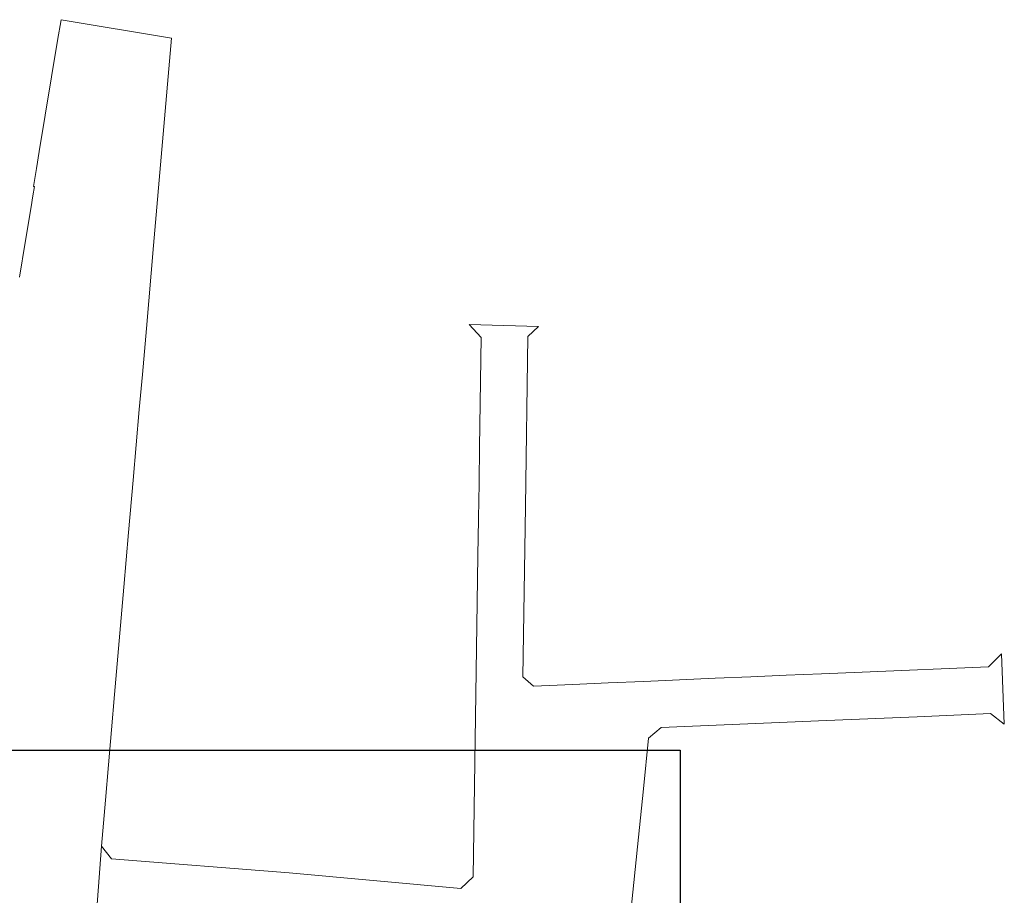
# Model space of a CAD drawing. Header units: metres. Extents: x 140908 to 142262, y 410756 to 411467.
# Tile 12 of 13: x 141767 to 141934, y 411273 to 411421. Entities that reach past the tile are written whole.
import ezdxf

# ---------------------------------------------------------------- set-up
doc = ezdxf.new("R2010")
doc.units = ezdxf.units.M
doc.header["$XCLIPFRAME"] = 0
doc.layers.add('B-WE-KG-GRENS_PERCEEL-GV', color=150, linetype='Continuous', lineweight=18)
picture_1 = doc.add_image_def('image1.ecw', size_in_pixel=(250000, 250000))

msp = doc.modelspace()

# ---------------------------------------------------------------- linework, layer by layer
at = {"layer": 'B-WE-KG-GRENS_PERCEEL-GV'}
for points in [[(141780.111, 411266.691), (141781.134, 411281.117), (141781.81, 411288.889), (141782.329, 411294.866), (141782.849, 411300.844), (141783.368, 411306.821), (141784.16, 411315.931), (141784.948, 411324.999), (141785.752, 411334.254), (141786.525, 411343.14), (141787.044, 411349.117), (141787.563, 411355.095), (141788.083, 411361.072), (141788.758, 411368.849), (141789.979, 411382.903), (141793.033, 411418.046), (141774.306, 411421.201), (141773.72, 411417.65), (141770.616, 411398.84), (141770.148, 411395.999), (141769.64, 411392.92), (141769.79, 411392.895), (141769.528, 411391.315), (141769.226, 411389.493), (141768.224, 411383.454), (141767.243, 411377.535)], [(141870.981, 411271.112), (141871.976, 411280.978), (141872.971, 411290.846), (141873.835, 411299.424), (141875.968, 411301.238), (141903.981, 411302.388), (141919.36, 411303.02), (141931.755, 411303.569), (141934.116, 411301.79), (141933.651, 411313.718), (141931.427, 411311.514), (141910.027, 411310.606), (141903.168, 411310.316), (141897.153, 411310.06), (141891.144, 411309.805), (141885.123, 411309.55), (141879.076, 411309.294), (141873.057, 411309.039), (141867.028, 411308.782), (141861.037, 411308.528), (141854.376, 411308.247), (141852.539, 411309.791), (141852.978, 411338.657), (141853.417, 411367.507), (141855.223, 411369.187), (141843.43, 411369.53), (141845.49, 411367.34), (141845.211, 411348.716), (141845.121, 411342.73), (141845.118, 411342.552), (141845.031, 411336.701), (141845.029, 411336.551), (141844.937, 411330.394), (141844.817, 411322.387), (141844.12, 411275.92), (141842.06, 411273.9), (141812.954, 411276.567), (141782.838, 411278.937), (141781.134, 411281.117), (141780.111, 411266.691)]]:
    msp.add_lwpolyline(points, dxfattribs=at)

# ---------------------------------------------------------------- pictures from other files: only their frames are drawn
image = msp.add_image(picture_1, insert=(133500, 405000), size_in_units=(12500, 12500))
image.set_boundary_path([(158675.613, 124052.01), (167583.64, 129721.086)])
image.dxf.flags = 6

doc.saveas('drawing.dxf')
